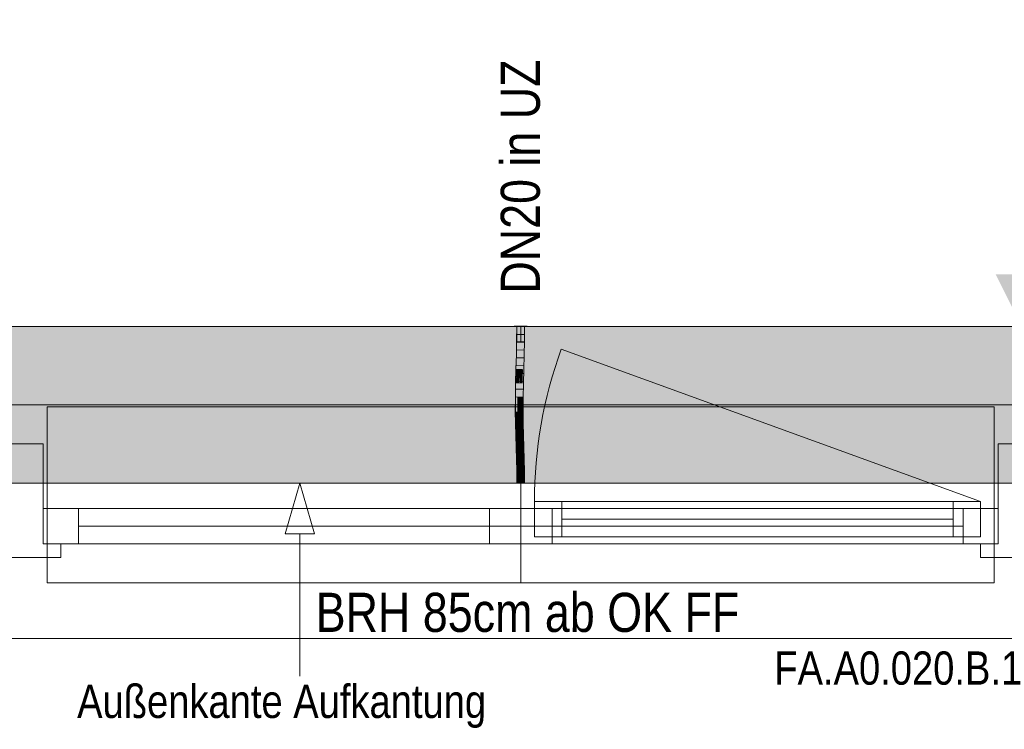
# Model space of a CAD drawing. Extents: x -620 to 300, y 62 to 1162.
# Tile 7 of 93: x -399 to -349, y 203 to 239. Entities that reach past the tile are written whole.
import ezdxf
from ezdxf.lldxf.tags import DXFTag

# ---------------------------------------------------------------- set-up
doc = ezdxf.new("R2010")
doc.units = 0
doc.layers.get('0').update_dxf_attribs({"lineweight": 13})
for name, color, linetype, lineweight, true_color in [('00_Beschriftung UZ', 3, 'Continuous', 35, 0x00ff00), ('30 -33 Aussenwände- 7 Fassade_ Elemente', 7, 'Continuous', 9, 0x00aacc), ('30 -35 Decken- 1 Konstruktion-Träger- Stahlbeton', 7, 'Continuous', 13, 0x33aa00), ('70 -72 Beschriftung- 1 Beschriftung allgemein', 7, 'Continuous', 9, 0xff6633), ('70 -72 Beschriftung- 2 Beschriftung Bauteile', 7, 'Continuous', 9, 0x9999ff), ('E_Leerrohr 20', 7, 'Continuous', 13, 0xcc0099), ('E_Leerrohr 20-Shading', 7, 'Continuous', 13, 0xcc0099), ('iwb_Schraffur_Unterzug', 7, 'Continuous', 5, 0xffffcc)]:
    doc.layers.add(name, color=color, linetype=linetype, lineweight=lineweight, true_color=true_color)
doc.layers.add('70 -71 Achsen- 1 Gebäudeachsen', color=7, linetype='STRICHPUNKT2-A06G94JT8I', lineweight=18)
doc.layers.add('Detailelementbeschriftung', color=7, linetype='Continuous', lineweight=9)
doc.styles.get("Standard").update_dxf_attribs({"font": 'ARIALN.TTF'})
tags = doc.linetypes.add('fein_strichliert-A06G94JU8I', pattern=[4, 1, -2, 1]).pattern_tags.tags
tags[8:9] = [DXFTag(74, 4), DXFTag(75, 0), DXFTag(340, '0'), DXFTag(46, 0.0), DXFTag(50, 0.0), DXFTag(44, 0.0), DXFTag(45, 0.0)]
tags[6:7] = [DXFTag(74, 4), DXFTag(75, 0), DXFTag(340, '0'), DXFTag(46, 0.0), DXFTag(50, 0.0), DXFTag(44, 0.0), DXFTag(45, 0.0)]
tags[4:5] = [DXFTag(74, 4), DXFTag(75, 0), DXFTag(340, '0'), DXFTag(46, 0.0), DXFTag(50, 0.0), DXFTag(44, 0.0), DXFTag(45, 0.0)]
tags = doc.linetypes.add('STRICHPUNKT2', pattern=[12.7, 6.35, -3.175, 0, -3.175]).pattern_tags.tags
tags[10:11] = [DXFTag(74, 4), DXFTag(75, 0), DXFTag(340, '0'), DXFTag(46, 0.0), DXFTag(50, 0.0), DXFTag(44, 0.0), DXFTag(45, 0.0)]
tags[8:9] = [DXFTag(74, 4), DXFTag(75, 0), DXFTag(340, '0'), DXFTag(46, 0.0), DXFTag(50, 0.0), DXFTag(44, 0.0), DXFTag(45, 0.0)]
tags[6:7] = [DXFTag(74, 4), DXFTag(75, 0), DXFTag(340, '0'), DXFTag(46, 0.0), DXFTag(50, 0.0), DXFTag(44, 0.0), DXFTag(45, 0.0)]
tags[4:5] = [DXFTag(74, 4), DXFTag(75, 0), DXFTag(340, '0'), DXFTag(46, 0.0), DXFTag(50, 0.0), DXFTag(44, 0.0), DXFTag(45, 0.0)]
tags = doc.linetypes.add('STRICHPUNKT2-A06G94JT8I', pattern=[12.7, 6.35, -3.175, 0, -3.175]).pattern_tags.tags
tags[10:11] = [DXFTag(74, 4), DXFTag(75, 0), DXFTag(340, '0'), DXFTag(46, 0.0), DXFTag(50, 0.0), DXFTag(44, 0.0), DXFTag(45, 0.0)]
tags[8:9] = [DXFTag(74, 4), DXFTag(75, 0), DXFTag(340, '0'), DXFTag(46, 0.0), DXFTag(50, 0.0), DXFTag(44, 0.0), DXFTag(45, 0.0)]
tags[6:7] = [DXFTag(74, 4), DXFTag(75, 0), DXFTag(340, '0'), DXFTag(46, 0.0), DXFTag(50, 0.0), DXFTag(44, 0.0), DXFTag(45, 0.0)]
tags[4:5] = [DXFTag(74, 4), DXFTag(75, 0), DXFTag(340, '0'), DXFTag(46, 0.0), DXFTag(50, 0.0), DXFTag(44, 0.0), DXFTag(45, 0.0)]

# ---------------------------------------------------------------- blocks, each defined once
blk = doc.blocks.new('Shading-A06G94J38I', base_point=(-373.538, 220.71))
at = {"layer": 'E_Leerrohr 20-Shading', "color": 223, "true_color": 0xc67fb4}
for points in [[(-373.819, 223.614), (-373.877, 223.614), (-373.825, 222.891), (-373.884, 222.892)], [(-373.522, 223.614), (-373.536, 223.614), (-373.53, 222.886), (-373.542, 222.887)], [(-373.488, 222.886), (-373.477, 223.614), (-373.53, 222.886), (-373.522, 223.614)], [(-373.484, 222.886), (-373.477, 223.614), (-373.488, 222.886)], [(-373.825, 222.891), (-373.884, 222.892), (-373.842, 222.167), (-373.899, 222.169)], [(-373.84, 222.167), (-373.825, 222.891), (-373.842, 222.167)], [(-373.53, 222.886), (-373.542, 222.887), (-373.55, 222.16), (-373.558, 222.16)], [(-373.55, 222.16), (-373.534, 222.16), (-373.53, 222.886), (-373.512, 222.886)], [(-373.534, 222.16), (-373.514, 222.159), (-373.512, 222.886), (-373.488, 222.886)], [(-373.499, 222.159), (-373.484, 222.886), (-373.514, 222.159), (-373.488, 222.886)], [(-373.842, 222.167), (-373.899, 222.169), (-373.865, 221.443), (-373.919, 221.444)], [(-373.865, 221.443), (-373.861, 221.443), (-373.842, 222.167), (-373.84, 222.167)], [(-373.861, 221.443), (-373.86, 221.443), (-373.84, 222.167)], [(-373.55, 222.16), (-373.558, 222.16), (-373.575, 221.435), (-373.577, 221.435)], [(-373.55, 222.16), (-373.575, 221.435), (-373.549, 222.16), (-373.572, 221.435)], [(-373.572, 221.435), (-373.561, 221.435), (-373.549, 222.16), (-373.534, 222.16)], [(-373.561, 221.435), (-373.548, 221.435), (-373.534, 222.16), (-373.514, 222.159)], [(-373.519, 221.434), (-373.499, 222.159), (-373.548, 221.435), (-373.514, 222.159)], [(-373.919, 221.444), (-373.926, 221.176), (-373.865, 221.443), (-373.873, 221.176)], [(-373.865, 221.443), (-373.873, 221.169), (-373.861, 221.443), (-373.867, 221.207)], [(-373.867, 221.207), (-373.866, 221.217), (-373.861, 221.443), (-373.86, 221.443)], [(-373.575, 221.435), (-373.584, 221.174), (-373.572, 221.435), (-373.583, 221.064)], [(-373.575, 221.435), (-373.577, 221.435), (-373.584, 221.174)], [(-373.583, 221.064), (-373.582, 220.868), (-373.572, 221.435), (-373.561, 221.435)], [(-373.582, 220.868), (-373.58, 220.711), (-373.561, 221.435), (-373.548, 221.435)], [(-373.538, 220.71), (-373.519, 221.434), (-373.58, 220.711), (-373.548, 221.435)], [(-373.926, 221.176), (-373.938, 220.719), (-373.873, 221.176), (-373.873, 221.169)], [(-373.888, 220.718), (-373.883, 220.848), (-373.938, 220.719), (-373.873, 221.169)], [(-373.879, 220.718), (-373.866, 221.217), (-373.888, 220.718)], [(-373.873, 221.169), (-373.883, 220.848), (-373.867, 221.207), (-373.869, 221.153)], [(-373.869, 221.153), (-373.866, 221.217), (-373.867, 221.207)], [(-373.584, 221.174), (-373.596, 220.711), (-373.583, 221.064), (-373.594, 220.711)], [(-373.594, 220.711), (-373.587, 220.711), (-373.583, 221.064), (-373.582, 220.868)], [(-373.587, 220.711), (-373.58, 220.711), (-373.582, 220.868)], [(-373.888, 220.718), (-373.938, 220.719), (-373.911, 219.991), (-373.951, 219.992)], [(-373.893, 219.991), (-373.879, 220.718), (-373.911, 219.991), (-373.888, 220.718)], [(-373.607, 219.988), (-373.587, 220.711), (-373.61, 219.988), (-373.594, 220.711)], [(-373.594, 220.711), (-373.596, 220.711), (-373.61, 219.988)], [(-373.603, 219.988), (-373.58, 220.711), (-373.607, 219.988), (-373.587, 220.711)], [(-373.602, 219.988), (-373.58, 220.711), (-373.593, 220.316)], [(-373.602, 219.988), (-373.551, 219.987), (-373.58, 220.711), (-373.538, 220.71)], [(-373.915, 219.459), (-373.911, 219.991), (-373.954, 219.459), (-373.951, 219.992)], [(-373.896, 219.264), (-373.893, 219.991), (-373.917, 219.264), (-373.911, 219.991)], [(-373.606, 219.625), (-373.603, 219.988), (-373.611, 219.625), (-373.607, 219.988)], [(-373.611, 219.625), (-373.607, 219.988), (-373.611, 219.625), (-373.61, 219.988)], [(-373.606, 219.625), (-373.553, 219.624), (-373.602, 219.988), (-373.551, 219.987)], [(-373.606, 219.625), (-373.602, 219.988), (-373.606, 219.698)], [(-373.602, 219.988), (-373.603, 219.988), (-373.606, 219.698)], [(-373.603, 219.988), (-373.602, 219.988), (-373.593, 220.316)], [(-373.917, 219.264), (-373.915, 219.459), (-373.954, 219.264), (-373.954, 219.459)], [(-373.613, 219.265), (-373.61, 219.265), (-373.612, 219.463), (-373.61, 219.325)], [(-373.611, 219.625), (-373.612, 219.463), (-373.606, 219.625), (-373.61, 219.325)], [(-373.612, 219.463), (-373.611, 219.625), (-373.611, 219.625)], [(-373.609, 219.265), (-373.554, 219.266), (-373.606, 219.625), (-373.553, 219.624)], [(-373.917, 219.264), (-373.954, 219.264), (-373.903, 218.653), (-373.947, 218.653)], [(-373.888, 218.654), (-373.896, 219.264), (-373.903, 218.653), (-373.917, 219.264)], [(-373.61, 219.265), (-373.609, 219.265), (-373.61, 219.325)], [(-373.595, 218.659), (-373.609, 219.265), (-373.605, 218.659), (-373.61, 219.265)], [(-373.547, 218.66), (-373.554, 219.266), (-373.595, 218.659), (-373.609, 219.265)], [(-373.903, 218.653), (-373.947, 218.653), (-373.878, 218.044), (-373.932, 218.042)], [(-373.873, 218.044), (-373.888, 218.654), (-373.878, 218.044), (-373.903, 218.653)], [(-373.595, 218.659), (-373.605, 218.659), (-373.57, 218.052), (-373.59, 218.052)], [(-373.532, 218.053), (-373.547, 218.66), (-373.57, 218.052), (-373.595, 218.659)], [(-373.855, 217.435), (-373.866, 217.806), (-373.932, 218.042), (-373.878, 218.044)], [(-373.855, 217.435), (-373.932, 218.042), (-373.913, 217.434)], [(-373.866, 217.806), (-373.873, 218.044), (-373.878, 218.044)], [(-373.561, 217.878), (-373.57, 218.052), (-373.585, 217.877), (-373.59, 218.052)], [(-373.539, 217.445), (-373.561, 217.878), (-373.572, 217.444), (-373.585, 217.877)], [(-373.527, 217.878), (-373.532, 218.053), (-373.561, 217.878), (-373.57, 218.052)], [(-373.539, 217.445), (-373.514, 217.445), (-373.561, 217.878), (-373.527, 217.878)], [(-373.855, 217.435), (-373.913, 217.434), (-373.837, 216.827), (-373.896, 216.826)], [(-373.539, 217.445), (-373.572, 217.444), (-373.509, 216.836), (-373.555, 216.834)], [(-373.496, 216.836), (-373.514, 217.445), (-373.509, 216.836), (-373.539, 217.445)], [(-373.837, 216.827), (-373.896, 216.826), (-373.825, 216.22), (-373.883, 216.219)], [(-373.824, 216.22), (-373.837, 216.827), (-373.825, 216.22), (-373.837, 216.827)], [(-373.509, 216.836), (-373.555, 216.834), (-373.486, 216.225), (-373.541, 216.224)], [(-373.483, 216.225), (-373.496, 216.836), (-373.486, 216.225), (-373.509, 216.836)], [(-373.825, 216.22), (-373.883, 216.219), (-373.823, 215.614), (-373.877, 215.614)], [(-373.819, 215.614), (-373.824, 216.22), (-373.823, 215.614), (-373.825, 216.22)], [(-373.477, 215.614), (-373.486, 216.225), (-373.536, 215.614), (-373.541, 216.224)], [(-373.477, 215.614), (-373.483, 216.225), (-373.486, 216.225)]]:
    blk.add_solid(points, dxfattribs=at)
at = {"layer": 'E_Leerrohr 20-Shading', "color": 231, "true_color": 0xe17fc9}
for points in [[(-373.761, 223.614), (-373.819, 223.614), (-373.756, 222.89), (-373.825, 222.891)], [(-373.712, 222.889), (-373.712, 223.614), (-373.756, 222.89), (-373.761, 223.614)], [(-373.684, 222.889), (-373.677, 223.614), (-373.712, 222.889), (-373.712, 223.614)], [(-373.677, 223.614), (-373.684, 222.889), (-373.679, 222.889)], [(-373.679, 222.889), (-373.673, 222.889), (-373.677, 223.614)], [(-373.673, 222.889), (-373.542, 222.887), (-373.677, 223.614), (-373.536, 223.614)], [(-373.78, 222.89), (-373.825, 222.891), (-373.777, 222.166), (-373.84, 222.167)], [(-373.756, 222.165), (-373.756, 222.89), (-373.777, 222.166), (-373.78, 222.89)], [(-373.756, 222.165), (-373.712, 222.889), (-373.756, 222.89)], [(-373.756, 222.165), (-373.72, 222.164), (-373.712, 222.889), (-373.713, 222.75)], [(-373.699, 222.164), (-373.684, 222.889), (-373.717, 222.164), (-373.712, 222.889)], [(-373.684, 222.889), (-373.699, 222.164), (-373.694, 222.164)], [(-373.684, 222.164), (-373.679, 222.889), (-373.694, 222.164), (-373.684, 222.889)], [(-373.684, 222.164), (-373.662, 222.163), (-373.679, 222.889), (-373.673, 222.889)], [(-373.662, 222.163), (-373.558, 222.16), (-373.673, 222.889), (-373.542, 222.887)], [(-373.72, 222.164), (-373.717, 222.164), (-373.713, 222.75)], [(-373.777, 222.166), (-373.84, 222.167), (-373.776, 221.441), (-373.86, 221.443)], [(-373.758, 221.44), (-373.756, 222.165), (-373.776, 221.441), (-373.777, 222.166)], [(-373.758, 221.44), (-373.732, 221.439), (-373.756, 222.165), (-373.72, 222.164)], [(-373.732, 221.439), (-373.723, 221.439), (-373.72, 222.164), (-373.717, 222.164)], [(-373.719, 221.439), (-373.699, 222.164), (-373.723, 221.439), (-373.717, 222.164)], [(-373.684, 222.164), (-373.699, 222.164), (-373.689, 221.438), (-373.719, 221.439)], [(-373.689, 221.438), (-373.648, 221.437), (-373.684, 222.164), (-373.662, 222.163)], [(-373.648, 221.437), (-373.577, 221.435), (-373.662, 222.163), (-373.558, 222.16)], [(-373.86, 221.443), (-373.866, 221.217), (-373.775, 220.935), (-373.775, 220.896)], [(-373.776, 221.441), (-373.86, 221.443), (-373.775, 220.935)], [(-373.758, 221.44), (-373.776, 221.441), (-373.759, 220.842), (-373.775, 220.935)], [(-373.758, 221.44), (-373.759, 220.842), (-373.732, 221.439), (-373.735, 221.248)], [(-373.723, 221.439), (-373.735, 221.248), (-373.738, 220.714), (-373.742, 220.743)], [(-373.724, 221.303), (-373.723, 221.439), (-373.738, 220.714)], [(-373.735, 221.248), (-373.723, 221.439), (-373.732, 221.439)], [(-373.726, 221.175), (-373.719, 221.439), (-373.723, 221.439)], [(-373.691, 221.175), (-373.689, 221.438), (-373.726, 221.175), (-373.719, 221.439)], [(-373.689, 221.438), (-373.691, 221.175), (-373.648, 221.437), (-373.643, 221.174)], [(-373.648, 221.437), (-373.643, 221.174), (-373.577, 221.435), (-373.584, 221.174)], [(-373.879, 220.718), (-373.857, 220.717), (-373.866, 221.217)], [(-373.775, 220.896), (-373.866, 221.217), (-373.774, 220.715), (-373.857, 220.717)], [(-373.775, 220.896), (-373.759, 220.842), (-373.775, 220.935)], [(-373.759, 220.842), (-373.775, 220.896), (-373.759, 220.715), (-373.774, 220.715)], [(-373.735, 221.248), (-373.759, 220.842), (-373.742, 220.743)], [(-373.726, 221.175), (-373.724, 221.303), (-373.738, 220.714)], [(-373.726, 221.175), (-373.738, 220.714), (-373.723, 221.175), (-373.734, 220.714)], [(-373.734, 220.714), (-373.72, 220.714), (-373.723, 221.175), (-373.712, 221.175)], [(-373.72, 220.714), (-373.695, 220.713), (-373.712, 221.175), (-373.691, 221.175)], [(-373.691, 221.175), (-373.695, 220.713), (-373.643, 221.174), (-373.635, 220.712)], [(-373.643, 221.174), (-373.635, 220.712), (-373.584, 221.174), (-373.596, 220.711)], [(-373.857, 220.717), (-373.879, 220.718), (-373.847, 219.991), (-373.893, 219.991)], [(-373.857, 220.717), (-373.847, 219.991), (-373.774, 220.715), (-373.77, 219.99)], [(-373.77, 219.99), (-373.758, 219.99), (-373.774, 220.715), (-373.759, 220.715)], [(-373.759, 220.842), (-373.759, 220.715), (-373.742, 220.743), (-373.743, 220.714)], [(-373.759, 220.715), (-373.758, 219.99), (-373.743, 220.714), (-373.751, 219.99)], [(-373.751, 219.99), (-373.738, 220.714), (-373.743, 220.714)], [(-373.734, 220.714), (-373.738, 220.714), (-373.748, 219.99), (-373.751, 219.99)], [(-373.73, 219.989), (-373.72, 220.714), (-373.748, 219.99), (-373.734, 220.714)], [(-373.743, 220.714), (-373.738, 220.714), (-373.742, 220.743)], [(-373.699, 219.989), (-373.695, 220.713), (-373.73, 219.989), (-373.72, 220.714)], [(-373.699, 219.989), (-373.625, 219.988), (-373.695, 220.713), (-373.635, 220.712)], [(-373.635, 220.712), (-373.625, 219.988), (-373.597, 220.711), (-373.618, 219.988)], [(-373.618, 219.988), (-373.61, 219.988), (-373.597, 220.711), (-373.596, 220.711)], [(-373.847, 219.991), (-373.893, 219.991), (-373.845, 219.265), (-373.896, 219.264)], [(-373.77, 219.99), (-373.847, 219.991), (-373.801, 219.629), (-373.846, 219.629)], [(-373.77, 219.99), (-373.801, 219.629), (-373.769, 219.898)], [(-373.766, 219.628), (-373.769, 219.898), (-373.801, 219.629)], [(-373.769, 219.898), (-373.758, 219.99), (-373.77, 219.99)], [(-373.756, 219.628), (-373.758, 219.99), (-373.766, 219.628), (-373.769, 219.898)], [(-373.755, 219.628), (-373.758, 219.99), (-373.756, 219.628)], [(-373.758, 219.99), (-373.755, 219.628), (-373.751, 219.99), (-373.753, 219.628)], [(-373.754, 219.461), (-373.733, 219.461), (-373.751, 219.99), (-373.73, 219.989)], [(-373.733, 219.461), (-373.7, 219.462), (-373.73, 219.989), (-373.699, 219.989)], [(-373.699, 219.989), (-373.7, 219.462), (-373.625, 219.988), (-373.624, 219.463)], [(-373.61, 219.988), (-373.625, 219.988), (-373.615, 219.463), (-373.624, 219.463)], [(-373.61, 219.988), (-373.615, 219.463), (-373.611, 219.625)], [(-373.846, 219.629), (-373.845, 219.265), (-373.801, 219.629)], [(-373.761, 219.265), (-373.766, 219.628), (-373.845, 219.265), (-373.801, 219.629)], [(-373.761, 219.265), (-373.758, 219.265), (-373.766, 219.628), (-373.762, 219.628)], [(-373.758, 219.265), (-373.754, 219.265), (-373.762, 219.628), (-373.756, 219.628)], [(-373.754, 219.461), (-373.755, 219.628), (-373.754, 219.265), (-373.756, 219.628)], [(-373.755, 219.628), (-373.754, 219.461), (-373.753, 219.628)], [(-373.754, 219.265), (-373.735, 219.265), (-373.754, 219.461), (-373.733, 219.461)], [(-373.735, 219.265), (-373.7, 219.265), (-373.733, 219.461), (-373.7, 219.462)], [(-373.624, 219.463), (-373.7, 219.462), (-373.625, 219.265), (-373.7, 219.265)], [(-373.624, 219.463), (-373.625, 219.265), (-373.623, 219.369)], [(-373.625, 219.265), (-373.623, 219.265), (-373.623, 219.369)], [(-373.615, 219.463), (-373.624, 219.463), (-373.62, 219.265), (-373.623, 219.265)], [(-373.612, 219.463), (-373.615, 219.463), (-373.613, 219.265), (-373.62, 219.265)], [(-373.615, 219.463), (-373.612, 219.463), (-373.611, 219.625)], [(-373.845, 219.265), (-373.896, 219.264), (-373.85, 218.654), (-373.888, 218.654)], [(-373.85, 218.654), (-373.748, 218.656), (-373.845, 219.265), (-373.761, 219.265)], [(-373.761, 219.265), (-373.748, 218.656), (-373.758, 219.265), (-373.747, 218.656)], [(-373.747, 218.656), (-373.754, 219.265), (-373.758, 219.265)], [(-373.735, 219.265), (-373.754, 219.265), (-373.733, 218.657), (-373.747, 218.656)], [(-373.698, 218.657), (-373.7, 219.265), (-373.733, 218.657), (-373.735, 219.265)], [(-373.625, 219.265), (-373.7, 219.265), (-373.629, 219.137)], [(-373.629, 219.137), (-373.7, 219.265), (-373.641, 218.658), (-373.698, 218.657)], [(-373.624, 219.129), (-373.629, 219.137), (-373.637, 218.658), (-373.641, 218.658)], [(-373.637, 218.658), (-373.628, 218.659), (-373.624, 219.129)], [(-373.623, 219.265), (-373.625, 219.265), (-373.624, 219.129), (-373.629, 219.137)], [(-373.613, 219.265), (-373.624, 219.129), (-373.618, 218.659), (-373.628, 218.659)], [(-373.623, 219.265), (-373.624, 219.129), (-373.62, 219.265)], [(-373.624, 219.129), (-373.613, 219.265), (-373.62, 219.265)], [(-373.613, 219.265), (-373.618, 218.659), (-373.605, 218.659)], [(-373.85, 218.654), (-373.888, 218.654), (-373.861, 218.044), (-373.873, 218.044)], [(-373.861, 218.044), (-373.732, 218.048), (-373.85, 218.654), (-373.748, 218.656)], [(-373.732, 218.048), (-373.747, 218.656), (-373.748, 218.656)], [(-373.733, 218.657), (-373.747, 218.656), (-373.728, 218.048), (-373.732, 218.048)], [(-373.693, 218.049), (-373.698, 218.657), (-373.728, 218.048), (-373.733, 218.657)], [(-373.698, 218.657), (-373.693, 218.049), (-373.637, 218.658), (-373.656, 218.05)], [(-373.656, 218.05), (-373.639, 218.05), (-373.637, 218.658), (-373.628, 218.659)], [(-373.639, 218.05), (-373.59, 218.052), (-373.628, 218.659), (-373.605, 218.659)], [(-373.861, 218.044), (-373.873, 218.044), (-373.866, 217.806)], [(-373.866, 217.806), (-373.714, 217.439), (-373.864, 217.875), (-373.727, 217.877)], [(-373.727, 217.877), (-373.732, 218.048), (-373.864, 217.875), (-373.861, 218.044)], [(-373.728, 218.048), (-373.732, 218.048), (-373.727, 217.877)], [(-373.688, 217.44), (-373.693, 218.049), (-373.727, 217.877), (-373.728, 218.048)], [(-373.688, 217.44), (-373.727, 217.877), (-373.714, 217.439)], [(-373.693, 218.049), (-373.688, 217.44), (-373.656, 218.05), (-373.675, 217.441)], [(-373.675, 217.441), (-373.652, 217.441), (-373.656, 218.05), (-373.639, 218.05)], [(-373.639, 218.05), (-373.652, 217.441), (-373.585, 217.877), (-373.592, 217.443)], [(-373.639, 218.05), (-373.585, 217.877), (-373.59, 218.052)], [(-373.592, 217.443), (-373.572, 217.444), (-373.585, 217.877)], [(-373.714, 217.439), (-373.866, 217.806), (-373.855, 217.435)], [(-373.714, 217.439), (-373.855, 217.435), (-373.696, 216.831), (-373.837, 216.827)], [(-373.688, 217.44), (-373.714, 217.439), (-373.683, 216.831), (-373.696, 216.831)], [(-373.688, 217.44), (-373.685, 217.129), (-373.675, 217.441)], [(-373.685, 217.129), (-373.652, 217.441), (-373.675, 217.441)], [(-373.685, 217.129), (-373.683, 216.831), (-373.652, 217.441), (-373.664, 216.832)], [(-373.652, 217.441), (-373.664, 216.832), (-373.592, 217.443), (-373.602, 216.833)], [(-373.602, 216.833), (-373.555, 216.834), (-373.592, 217.443), (-373.572, 217.444)], [(-373.828, 216.828), (-373.837, 216.827), (-373.824, 216.22)], [(-373.683, 216.222), (-373.696, 216.831), (-373.824, 216.22), (-373.828, 216.828)], [(-373.683, 216.831), (-373.696, 216.831), (-373.679, 216.222), (-373.683, 216.222)], [(-373.679, 216.222), (-373.674, 216.222), (-373.683, 216.831), (-373.664, 216.832)], [(-373.664, 216.832), (-373.674, 216.222), (-373.602, 216.833), (-373.611, 216.223)], [(-373.611, 216.223), (-373.541, 216.224), (-373.602, 216.833), (-373.555, 216.834)], [(-373.683, 216.222), (-373.824, 216.22), (-373.677, 215.614), (-373.819, 215.614)], [(-373.679, 216.222), (-373.683, 216.222), (-373.677, 215.614)], [(-373.677, 215.614), (-373.674, 216.222), (-373.679, 216.222)], [(-373.677, 215.614), (-373.536, 215.614), (-373.674, 216.222), (-373.541, 216.224)]]:
    blk.add_solid(points, dxfattribs=at)
blk = doc.blocks.new('Shading-A06G94J58I', base_point=(-373.677, 222.826))
at = {"layer": 'E_Leerrohr 20-Shading', "color": 213, "true_color": 0xd67fc0}
for points in [[(-374.007, 223.626), (-374.007, 223.614), (-373.79, 223.626), (-373.79, 223.614)], [(-373.877, 222.826), (-373.677, 222.826), (-373.877, 223.614), (-373.677, 223.614)], [(-373.79, 223.614), (-373.677, 223.614), (-373.79, 223.626), (-373.677, 223.626)], [(-373.677, 223.626), (-373.677, 223.614), (-373.612, 223.626), (-373.612, 223.614)], [(-373.677, 222.826), (-373.477, 222.826), (-373.677, 223.614), (-373.477, 223.614)], [(-373.612, 223.614), (-373.347, 223.614), (-373.612, 223.626), (-373.347, 223.626)]]:
    blk.add_solid(points, dxfattribs=at)
blk = doc.blocks.new('Shading-A06G94J78I', base_point=(-373.477, 216.402))
at = {"layer": 'E_Leerrohr 20-Shading', "color": 213, "true_color": 0xd67fc0}
for points in [[(-373.677, 216.402), (-373.877, 216.402), (-373.677, 215.614), (-373.877, 215.614)], [(-373.477, 216.402), (-373.677, 216.402), (-373.477, 215.614), (-373.677, 215.614)], [(-373.769, 215.614), (-374.007, 215.614), (-373.769, 215.602), (-374.007, 215.602)], [(-373.677, 215.602), (-373.677, 215.614), (-373.769, 215.602), (-373.769, 215.614)], [(-373.612, 215.614), (-373.677, 215.614), (-373.612, 215.602), (-373.677, 215.602)], [(-373.347, 215.602), (-373.347, 215.614), (-373.612, 215.602), (-373.612, 215.614)]]:
    blk.add_solid(points, dxfattribs=at)
blk = doc.blocks.new('Referenz-A06G94JV8I')
at = {"layer": '00_Beschriftung UZ', "color": 0, "lineweight": -2}
for points in [[(-349.409, 226.284), (-348.077, 223.614), (-346.739, 226.283)], [(-349.409, 220.943), (-348.077, 223.614), (-346.739, 220.945)]]:
    blk.add_solid(points, dxfattribs=at)
at = {"layer": '30 -33 Aussenwände- 7 Fassade_ Elemente', "color": 0, "linetype": 'Continuous', "lineweight": -2, "ltscale": 0.13}
for p, q in [((-295.777, 223.614), (-451.577, 223.614)), ((-398.077, 217.614), (-400.477, 217.614)), ((-398.077, 212.514), (-398.077, 217.614)), ((-346.877, 217.614), (-349.277, 217.614)), ((-349.277, 217.614), (-349.277, 212.514)), ((-372.977, 214.664), (-350.177, 214.664)), ((-372.977, 212.864), (-372.977, 214.664)), ((-372.977, 212.864), (-372.977, 214.664)), ((-372.977, 214.664), (-371.577, 214.664)), ((-371.577, 214.664), (-371.577, 212.864)), ((-351.577, 212.864), (-351.577, 214.664)), ((-351.577, 214.664), (-350.177, 214.664)), ((-350.177, 214.664), (-350.177, 212.864)), ((-350.177, 214.664), (-350.177, 212.864)), ((-398.077, 212.514), (-398.077, 214.314)), ((-398.077, 212.514), (-398.077, 214.314)), ((-398.077, 214.314), (-373.677, 214.314)), ((-398.077, 214.314), (-396.277, 214.314)), ((-396.277, 214.314), (-396.277, 212.514)), ((-375.277, 212.514), (-375.277, 214.314)), ((-375.277, 214.314), (-373.677, 214.314)), ((-373.677, 214.314), (-373.677, 212.514)), ((-373.677, 212.514), (-373.677, 214.314)), ((-373.677, 214.314), (-372.077, 214.314)), ((-373.677, 214.314), (-349.277, 214.314)), ((-372.077, 214.314), (-372.077, 212.514)), ((-351.077, 212.514), (-351.077, 214.314)), ((-351.077, 214.314), (-349.277, 214.314)), ((-349.277, 214.314), (-349.277, 212.514)), ((-349.277, 214.314), (-349.277, 212.514)), ((-375.277, 213.414), (-396.277, 213.414)), ((-371.577, 213.764), (-351.577, 213.764)), ((-350.177, 212.864), (-372.977, 212.864)), ((-371.577, 212.864), (-372.977, 212.864)), ((-350.177, 212.864), (-351.577, 212.864)), ((-373.677, 212.514), (-398.077, 212.514)), ((-396.277, 212.514), (-398.077, 212.514)), ((-397.177, 212.514), (-398.077, 212.514)), ((-397.177, 211.814), (-397.177, 212.514)), ((-373.677, 212.514), (-375.277, 212.514)), ((-349.277, 212.514), (-373.677, 212.514)), ((-372.077, 212.514), (-373.677, 212.514)), ((-349.277, 212.514), (-351.077, 212.514)), ((-349.277, 212.514), (-350.177, 212.514)), ((-350.177, 212.514), (-350.177, 211.814)), ((-401.377, 211.814), (-397.177, 211.814)), ((-350.177, 211.814), (-345.977, 211.814)), ((-448.277, 207.674), (-292.577, 207.674))]:
    blk.add_line(p, q, dxfattribs=at)
at = {"layer": '30 -33 Aussenwände- 7 Fassade_ Elemente', "color": 0, "linetype": 'fein_strichliert-A06G94JU8I', "lineweight": -2, "ltscale": 0.13}
blk.add_line((-350.177, 214.664), (-371.602, 222.462), dxfattribs=at)
at = {"layer": '30 -33 Aussenwände- 7 Fassade_ Elemente', "color": 0, "lineweight": -2}
for p, q in [((-349.477, 219.514), (-397.877, 219.514)), ((-373.677, 219.514), (-397.877, 219.514)), ((-397.877, 219.514), (-397.877, 214.314)), ((-349.477, 219.514), (-373.677, 219.514)), ((-373.677, 214.314), (-373.677, 219.514)), ((-349.477, 214.314), (-349.477, 219.514)), ((-372.977, 214.664), (-371.577, 214.664)), ((-372.977, 214.664), (-372.977, 212.864)), ((-371.577, 214.664), (-351.577, 214.664)), ((-371.577, 212.864), (-371.577, 214.664)), ((-351.577, 214.664), (-350.177, 214.664)), ((-351.577, 212.864), (-351.577, 214.664)), ((-350.177, 214.664), (-350.177, 212.864)), ((-396.277, 214.314), (-397.877, 214.314)), ((-397.877, 214.314), (-397.877, 212.514)), ((-396.277, 214.314), (-375.277, 214.314)), ((-396.277, 214.314), (-351.077, 214.314)), ((-396.277, 212.514), (-396.277, 214.314)), ((-375.277, 214.314), (-373.677, 214.314)), ((-375.277, 214.314), (-375.277, 212.514)), ((-372.077, 214.314), (-373.677, 214.314)), ((-373.677, 214.314), (-373.677, 212.514)), ((-372.077, 212.514), (-372.077, 214.314)), ((-351.077, 212.514), (-351.077, 214.314)), ((-351.077, 214.314), (-349.477, 214.314)), ((-349.477, 214.314), (-349.477, 212.514)), ((-396.277, 213.414), (-375.277, 213.414)), ((-396.277, 213.414), (-351.077, 213.414)), ((-351.577, 213.764), (-371.577, 213.764)), ((-371.577, 212.864), (-372.977, 212.864)), ((-351.577, 212.864), (-371.577, 212.864)), ((-350.177, 212.864), (-351.577, 212.864)), ((-397.877, 210.514), (-397.877, 212.514)), ((-397.877, 212.514), (-396.277, 212.514)), ((-351.077, 212.514), (-396.277, 212.514)), ((-375.277, 212.514), (-396.277, 212.514)), ((-373.677, 212.514), (-375.277, 212.514)), ((-373.677, 210.514), (-373.677, 212.514)), ((-373.677, 212.514), (-372.077, 212.514)), ((-351.077, 212.514), (-372.077, 212.514)), ((-349.477, 212.514), (-351.077, 212.514)), ((-349.477, 212.514), (-349.477, 210.514)), ((-349.477, 210.514), (-397.877, 210.514)), ((-373.677, 210.514), (-397.877, 210.514)), ((-349.477, 210.514), (-373.677, 210.514))]:
    blk.add_line(p, q, dxfattribs=at)
at = {"layer": '30 -33 Aussenwände- 7 Fassade_ Elemente', "color": 0, "linetype": 'fein_strichliert-A06G94JU8I', "lineweight": -2, "ltscale": 0.13}
blk.add_ellipse((-350.177, 214.664), major_axis=(-21.425, 7.798), ratio=1, start_param=0, end_param=0.349066, dxfattribs=at)
at = {"layer": '30 -35 Decken- 1 Konstruktion-Träger- Stahlbeton', "color": 0, "linetype": 'fein_strichliert-A06G94JU8I', "lineweight": -2, "ltscale": 0.13}
for p, q in [((-452.177, 223.614), (34.823, 223.614)), ((-452.177, 215.614), (34.823, 215.614))]:
    blk.add_line(p, q, dxfattribs=at)
at = {"layer": '70 -71 Achsen- 1 Gebäudeachsen', "color": 0, "linetype": 'STRICHPUNKT2-A06G94JT8I', "lineweight": -2, "ltscale": 0.13}
blk.add_line((-539.606, 219.614), (75.163, 219.614), dxfattribs=at)
at = {"layer": '70 -72 Beschriftung- 2 Beschriftung Bauteile', "color": 0, "lineweight": -2}
for p, q in [((-384.965, 215.614), (-385.715, 213.016)), ((-384.215, 213.016), (-384.965, 215.614)), ((-385.715, 213.016), (-384.215, 213.016))]:
    blk.add_line(p, q, dxfattribs=at)
at = {"layer": '70 -72 Beschriftung- 2 Beschriftung Bauteile', "color": 0, "linetype": 'Continuous', "lineweight": -2, "ltscale": 0.13}
blk.add_line((-384.965, 213.016), (-384.965, 205.735), dxfattribs=at)
at = {"layer": '30 -33 Aussenwände- 7 Fassade_ Elemente', "color": 0, "linetype": 'ByBlock', "lineweight": -2, "ltscale": 0.13, "insert": (-384.152, 210.003), "char_height": 2, "attachment_point": 1}
blk.add_mtext('{\\fArial Narrow;BRH 85cm ab OK FF}', dxfattribs=at)
at = {"layer": '70 -72 Beschriftung- 1 Beschriftung allgemein', "color": 0, "linetype": 'Continuous', "lineweight": -2, "ltscale": 0.13, "insert": (-360.72, 207.004), "char_height": 1.7, "attachment_point": 1}
blk.add_mtext('{\\fArial Narrow;FA.A0.020.B.1}', dxfattribs=at)
at = {"layer": '70 -72 Beschriftung- 2 Beschriftung Bauteile', "color": 0, "linetype": 'Continuous', "lineweight": -2, "ltscale": 0.13, "insert": (-396.342, 205.303), "char_height": 1.7, "attachment_point": 1}
blk.add_mtext('{\\fArial Narrow;Außenkante Aufkantung}', dxfattribs=at)
blk = doc.blocks.new('Referenz-A06G94JX8I')
at = {"layer": 'iwb_Schraffur_Unterzug', "linetype": 'Continuous', "ltscale": 0.13}
for points in [[(-539.606, 223.614), (75.163, 223.614), (75.163, 221.683)], [(-539.606, 223.614), (75.163, 221.683), (-539.606, 220.433)], [(-452.176, 223.614), (75.163, 223.614), (75.163, 219.318)], [(-452.176, 223.614), (75.163, 219.318), (75.163, 215.614)], [(-452.176, 223.614), (75.163, 215.614), (-452.176, 215.614)], [(-539.606, 220.433), (75.163, 221.683), (75.163, 217.544)], [(-539.606, 220.433), (75.163, 217.544), (-539.606, 218.794)], [(-539.606, 218.794), (75.163, 217.544), (75.163, 215.614)], [(-539.606, 218.794), (75.163, 215.614), (-539.606, 215.614)]]:
    blk.add_solid(points, dxfattribs=at)
blk = doc.blocks.new('Enddeckel-A06G94RJ8I')
at = {"color": 0, "linetype": 'ByBlock', "lineweight": -2, "ltscale": 0.13}
for p, q in [((-373.877, 216.402), (-373.877, 215.614)), ((-373.76, 216.402), (-373.877, 216.402)), ((-373.595, 216.402), (-373.76, 216.402)), ((-373.477, 216.402), (-373.595, 216.402)), ((-373.477, 215.614), (-373.477, 216.402)), ((-374.007, 215.614), (-374.007, 215.602)), ((-373.814, 215.614), (-374.007, 215.614)), ((-373.814, 215.602), (-374.007, 215.602)), ((-373.76, 215.614), (-373.877, 215.614)), ((-373.541, 215.614), (-373.814, 215.614)), ((-373.541, 215.602), (-373.814, 215.602)), ((-373.595, 215.614), (-373.76, 215.614)), ((-373.477, 215.614), (-373.595, 215.614)), ((-373.347, 215.614), (-373.541, 215.614)), ((-373.347, 215.602), (-373.541, 215.602)), ((-373.347, 215.602), (-373.347, 215.614))]:
    blk.add_line(p, q, dxfattribs=at)
at = {"color": 0, "linetype": 'STRICHPUNKT2', "lineweight": 5, "ltscale": 0.13}
blk.add_line((-373.677, 215.614), (-373.677, 216.402), dxfattribs=at)
blk = doc.blocks.new('Enddeckel-A06G94RL8I')
at = {"color": 0, "linetype": 'ByBlock', "lineweight": -2, "ltscale": 0.13}
for p, q in [((-374.007, 223.626), (-374.007, 223.614)), ((-374.007, 223.626), (-373.814, 223.626)), ((-374.007, 223.614), (-373.814, 223.614)), ((-373.877, 223.614), (-373.877, 222.826)), ((-373.877, 223.614), (-373.76, 223.614)), ((-373.814, 223.626), (-373.541, 223.626)), ((-373.814, 223.614), (-373.541, 223.614)), ((-373.76, 223.614), (-373.595, 223.614)), ((-373.595, 223.614), (-373.477, 223.614)), ((-373.541, 223.626), (-373.347, 223.626)), ((-373.541, 223.614), (-373.347, 223.614)), ((-373.477, 222.826), (-373.477, 223.614)), ((-373.347, 223.614), (-373.347, 223.626)), ((-373.877, 222.826), (-373.76, 222.826)), ((-373.76, 222.826), (-373.595, 222.826)), ((-373.595, 222.826), (-373.477, 222.826))]:
    blk.add_line(p, q, dxfattribs=at)
at = {"color": 0, "linetype": 'STRICHPUNKT2', "lineweight": 5, "ltscale": 0.13}
blk.add_line((-373.677, 223.614), (-373.677, 222.826), dxfattribs=at)
blk = doc.blocks.new('Flexrohr-A06G94RN8I')
at = {"color": 0, "linetype": 'ByBlock', "lineweight": -2, "ltscale": 0.13}
for p, q in [((-373.877, 223.614), (-373.884, 222.892)), ((-373.877, 223.614), (-373.477, 223.614)), ((-373.477, 223.614), (-373.484, 222.886)), ((-373.884, 222.892), (-373.899, 222.169)), ((-373.869, 223.215), (-373.493, 223.212)), ((-373.484, 222.886), (-373.499, 222.159)), ((-373.882, 222.418), (-373.506, 222.41)), ((-373.873, 222.817), (-373.497, 222.811)), ((-373.899, 222.169), (-373.919, 221.444)), ((-373.891, 222.019), (-373.515, 222.009)), ((-373.499, 222.159), (-373.519, 221.434)), ((-373.919, 221.444), (-373.938, 220.719)), ((-373.902, 221.619), (-373.526, 221.609)), ((-373.519, 221.434), (-373.538, 220.71)), ((-373.912, 221.219), (-373.537, 221.209)), ((-373.938, 220.719), (-373.951, 219.992)), ((-373.931, 220.418), (-373.555, 220.411)), ((-373.923, 220.819), (-373.547, 220.81)), ((-373.538, 220.71), (-373.551, 219.987)), ((-373.951, 219.992), (-373.954, 219.264)), ((-373.939, 220.017), (-373.563, 220.012)), ((-373.551, 219.987), (-373.554, 219.266)), ((-373.941, 219.615), (-373.565, 219.614)), ((-373.954, 219.264), (-373.946, 218.653)), ((-373.942, 219.214), (-373.566, 219.215)), ((-373.554, 219.266), (-373.547, 218.66)), ((-373.946, 218.653), (-373.932, 218.042)), ((-373.937, 218.812), (-373.561, 218.817)), ((-373.929, 218.41), (-373.553, 218.419)), ((-373.547, 218.66), (-373.532, 218.053)), ((-373.932, 218.042), (-373.913, 217.434)), ((-373.919, 218.01), (-373.543, 218.02)), ((-373.532, 218.053), (-373.514, 217.445)), ((-373.913, 217.434), (-373.896, 216.826)), ((-373.907, 217.61), (-373.531, 217.62)), ((-373.514, 217.445), (-373.496, 216.836)), ((-373.895, 217.21), (-373.519, 217.22)), ((-373.896, 216.826), (-373.883, 216.219)), ((-373.884, 216.811), (-373.508, 216.82)), ((-373.875, 216.412), (-373.499, 216.419)), ((-373.496, 216.836), (-373.483, 216.225)), ((-373.883, 216.219), (-373.877, 215.614)), ((-373.869, 216.013), (-373.493, 216.017)), ((-373.483, 216.225), (-373.477, 215.614)), ((-373.877, 215.614), (-373.477, 215.614)), ((-373.865, 215.615), (-373.489, 215.615))]:
    blk.add_line(p, q, dxfattribs=at)
blk = doc.blocks.new('Einzeiliger Text-A06G94RP8I')
at = {"color": 0, "lineweight": -2, "insert": (-374.697, 225.302), "char_height": 2, "attachment_point": 1, "rotation": 90}
blk.add_mtext('{\\fArial Narrow;DN20 in UZ}', dxfattribs=at)

msp = doc.modelspace()

# ---------------------------------------------------------------- block references
at = {"color": 8, "lineweight": 13, "ltscale": 0.13, "true_color": 0x808080}
msp.add_blockref('Referenz-A06G94JV8I', (0, 0), dxfattribs=at)
at = {"color": 8, "lineweight": 25, "ltscale": 0.25, "true_color": 0x808080}
msp.add_blockref('Referenz-A06G94JX8I', (0, 0), dxfattribs=at)
at = {"layer": 'Detailelementbeschriftung', "ltscale": 0.13}
msp.add_blockref('Einzeiliger Text-A06G94RP8I', (0, 0), dxfattribs=at)
at = {"layer": 'E_Leerrohr 20'}
for name, p in [('Shading-A06G94J58I', (-373.677, 222.826)), ('Shading-A06G94J38I', (-373.538, 220.71)), ('Shading-A06G94J78I', (-373.477, 216.402))]:
    msp.add_blockref(name, p, dxfattribs=at)
at = {"layer": 'E_Leerrohr 20', "ltscale": 0.13}
for name in ['Enddeckel-A06G94RL8I', 'Flexrohr-A06G94RN8I', 'Enddeckel-A06G94RJ8I']:
    msp.add_blockref(name, (0, 0), dxfattribs=at)

doc.saveas('drawing.dxf')
